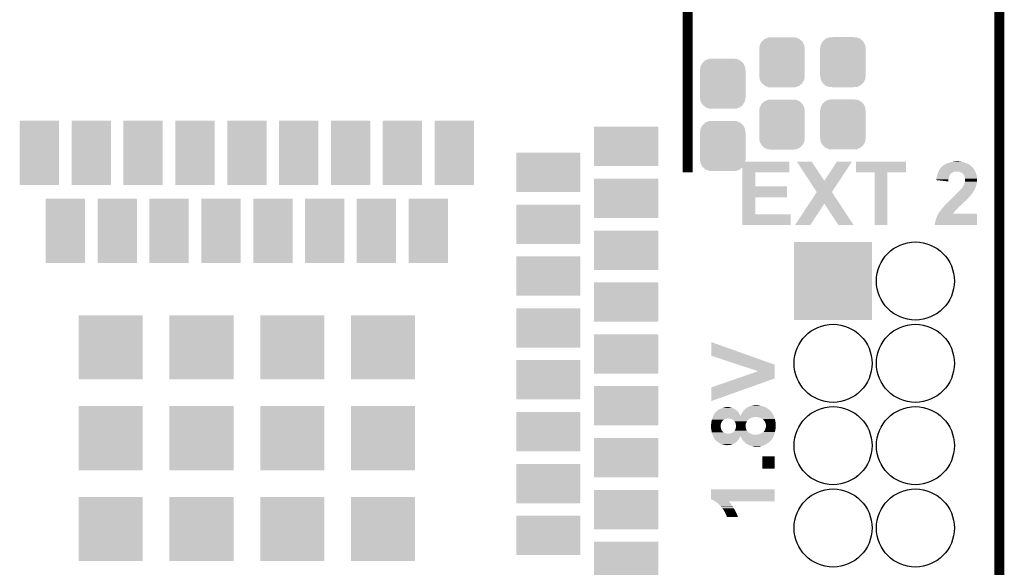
# Model space of a CAD drawing. Extents: x -0.05 to 0.95, y -0.15 to 2.1.
# Tile 33 of 51: x 0.36 to 0.95, y 1.34 to 1.67. Entities that reach past the tile are written whole.
import ezdxf

# ---------------------------------------------------------------- set-up
doc = ezdxf.new("R2010")
doc.units = 0
doc.layers.get('0').update_dxf_attribs({"linetype": 'CONTINUOUS'})
for name, color, linetype in [('LTE_IOT_13_CLICK_V101A_GKO', 9, 'CONTINUOUS'), ('LTE_IOT_13_CLICK_V101A_GTO', 11, 'CONTINUOUS'), ('LTE_IOT_13_CLICK_V101A_GTS', 8, 'CONTINUOUS')]:
    doc.layers.add(name, color=color, linetype=linetype)

# ---------------------------------------------------------------- blocks, each defined once
blk = doc.blocks.new('CUSTOM_84')
for points in [[(-0.01344, 0.01062), (-0.01234, 0.01263), (0.01345, 0.01062), (0.01233, 0.01263)], [(-0.01234, 0.01263), (-0.01229, 0.01267), (0.01233, 0.01263), (0.01231, 0.01267)], [(-0.01229, 0.01267), (-0.01059, 0.01419), (0.01231, 0.01267), (0.01057, 0.01419)], [(-0.01059, 0.01419), (-0.01052, 0.01422), (0.01057, 0.01419), (0.01054, 0.01422)], [(-0.01052, 0.01422), (-0.00841, 0.01508), (0.01054, 0.01422), (0.00839, 0.01508)], [(-0.00841, 0.01508), (-0.00819, 0.01509), (0.00839, 0.01508), (0.00836, 0.01509)], [(-0.00819, 0.01509), (-0.00607, 0.0152), (0.00836, 0.01509), (0.00607, 0.0152)], [(-0.01385, 0.0083), (-0.01347, 0.01057), (0.01385, 0.0083), (0.01346, 0.01057)], [(-0.01385, 0.00825), (-0.01385, 0.0083), (0.01385, 0.00825), (0.01385, 0.0083)], [(-0.01385, -0.00825), (-0.01385, 0.00825), (0.01385, -0.00825), (0.01385, 0.00825)], [(-0.01347, 0.01057), (-0.01344, 0.01062), (0.01346, 0.01057), (0.01345, 0.01062)], [(-0.01385, -0.0083), (-0.01385, -0.00825), (0.01385, -0.0083), (0.01385, -0.00825)], [(-0.01346, -0.01057), (-0.01385, -0.0083), (0.01347, -0.01057), (0.01385, -0.0083)], [(-0.01345, -0.01062), (-0.01346, -0.01057), (0.01344, -0.01062), (0.01347, -0.01057)], [(-0.01233, -0.01263), (-0.01345, -0.01062), (0.01234, -0.01263), (0.01344, -0.01062)], [(-0.01231, -0.01267), (-0.01233, -0.01263), (0.01229, -0.01267), (0.01234, -0.01263)], [(-0.01057, -0.01419), (-0.01231, -0.01267), (0.01059, -0.01419), (0.01229, -0.01267)], [(-0.01054, -0.01422), (-0.01057, -0.01419), (0.01052, -0.01422), (0.01059, -0.01419)], [(-0.00839, -0.01508), (-0.01054, -0.01422), (0.00841, -0.01508), (0.01052, -0.01422)], [(-0.00836, -0.01509), (-0.00839, -0.01508), (0.00819, -0.01509), (0.00841, -0.01508)], [(-0.00607, -0.0152), (-0.00836, -0.01509), (0.00607, -0.0152), (0.00819, -0.01509)]]:
    blk.add_solid(points)
blk = doc.blocks.new('SQUARE_188')
blk.add_solid([(0.0195, 0.0195), (0.0195, -0.0195), (-0.0195, 0.0195), (-0.0195, -0.0195)])
blk = doc.blocks.new('RECTANGLE_189')
blk.add_solid([(0.01195, 0.0195), (0.01195, -0.0195), (-0.01195, 0.0195), (-0.01195, -0.0195)])
blk = doc.blocks.new('RECTANGLE_190')
blk.add_solid([(0.0195, 0.01195), (0.0195, -0.01195), (-0.0195, 0.01195), (-0.0195, -0.01195)])
blk = doc.blocks.new('ROUND_87')
blk.add_circle((0, 0), 0.0237)
blk = doc.blocks.new('SQUARE_88')
blk.add_solid([(0.0237, 0.0237), (0.0237, -0.0237), (-0.0237, 0.0237), (-0.0237, -0.0237)])

msp = doc.modelspace()

# ---------------------------------------------------------------- linework, layer by layer
at = {"layer": 'LTE_IOT_13_CLICK_V101A_GKO', "const_width": 0.006}
msp.add_lwpolyline([(0.95, -0.05), (0.95, 2.01)], dxfattribs=at)
at = {"layer": 'LTE_IOT_13_CLICK_V101A_GTO', "const_width": 0.006}
msp.add_lwpolyline([(0.6583, 1.6793), (0.7607, 1.6793), (0.7607, 1.577)], dxfattribs=at)
at = {"layer": 'LTE_IOT_13_CLICK_V101A_GTO'}
for points in [[(0.794, 1.5769), (0.794, 1.5834), (0.8225, 1.5769), (0.8225, 1.5834)], [(0.794, 1.5834), (0.794, 1.5834), (0.8225, 1.5834), (0.794, 1.5834)], [(0.8346, 1.5719), (0.8271, 1.5834), (0.8437, 1.5719), (0.8361, 1.5834)], [(0.8271, 1.5834), (0.8271, 1.5834), (0.8361, 1.5834), (0.8271, 1.5834)], [(0.8437, 1.5719), (0.8513, 1.5834), (0.85284, 1.5719), (0.8604, 1.5834)], [(0.8513, 1.5834), (0.8513, 1.5834), (0.8604, 1.5834), (0.8513, 1.5834)], [(0.8629, 1.5769), (0.8629, 1.5834), (0.8933, 1.5769), (0.8933, 1.5834)], [(0.8629, 1.5834), (0.8629, 1.5834), (0.8933, 1.5834), (0.8629, 1.5834)], [(0.9135, 1.5785), (0.91379, 1.5789), (0.93484, 1.5785), (0.9346, 1.5789)], [(0.91379, 1.5789), (0.91436, 1.5797), (0.9346, 1.5789), (0.934, 1.5797)], [(0.91436, 1.5797), (0.9145, 1.5799), (0.934, 1.5797), (0.9338, 1.5799)], [(0.9145, 1.5799), (0.9148, 1.5802), (0.9338, 1.5799), (0.9335, 1.5802)], [(0.9148, 1.5802), (0.915, 1.5804), (0.9335, 1.5802), (0.9334, 1.5804)], [(0.915, 1.5804), (0.91512, 1.5805), (0.9334, 1.5804), (0.9333, 1.5805)], [(0.91512, 1.5805), (0.9157, 1.581), (0.9333, 1.5805), (0.93272, 1.581)], [(0.9157, 1.581), (0.9158, 1.5811), (0.93272, 1.581), (0.9326, 1.5811)], [(0.9158, 1.5811), (0.916, 1.5812), (0.9326, 1.5811), (0.93246, 1.5812)], [(0.916, 1.5812), (0.9166, 1.5816), (0.93246, 1.5812), (0.9319, 1.5816)], [(0.9166, 1.5816), (0.917, 1.5818), (0.9319, 1.5816), (0.9316, 1.5818)], [(0.917, 1.5818), (0.91733, 1.582), (0.9316, 1.5818), (0.9313, 1.582)], [(0.91733, 1.582), (0.9175, 1.5821), (0.9313, 1.582), (0.93103, 1.5821)], [(0.9175, 1.5821), (0.918, 1.5823), (0.93103, 1.5821), (0.9305, 1.5823)], [(0.918, 1.5823), (0.9187, 1.5826), (0.9305, 1.5823), (0.92975, 1.5826)], [(0.9187, 1.5826), (0.9193, 1.5828), (0.92975, 1.5826), (0.92925, 1.5828)], [(0.9193, 1.5828), (0.91967, 1.5829), (0.92925, 1.5828), (0.929, 1.5829)], [(0.91967, 1.5829), (0.9208, 1.5832), (0.929, 1.5829), (0.9276, 1.5832)], [(0.9208, 1.5832), (0.92193, 1.5834), (0.9276, 1.5832), (0.9269, 1.5834)], [(0.92193, 1.5834), (0.9225, 1.5835), (0.9269, 1.5834), (0.9263, 1.5835)], [(0.9225, 1.5835), (0.9234, 1.5836), (0.9258, 1.5835), (0.9253, 1.5836)], [(0.794, 1.5684), (0.794, 1.5769), (0.8018, 1.5684), (0.8018, 1.5769)], [(0.794, 1.5769), (0.794, 1.5769), (0.8018, 1.5769), (0.8225, 1.5769)], [(0.8743, 1.545), (0.8743, 1.5769), (0.882, 1.545), (0.882, 1.5769)], [(0.8743, 1.5769), (0.8743, 1.5769), (0.882, 1.5769), (0.8933, 1.5769)], [(0.9117, 1.5728), (0.9118, 1.5732), (0.91906, 1.5728), (0.91918, 1.5732)], [(0.9117, 1.5726), (0.9117, 1.5728), (0.919, 1.5726), (0.91906, 1.5728)], [(0.9118, 1.5737), (0.91203, 1.5744), (0.91932, 1.5737), (0.9195, 1.5744)], [(0.9118, 1.5736), (0.9118, 1.5737), (0.9193, 1.5736), (0.91932, 1.5737)], [(0.9118, 1.5732), (0.9118, 1.5736), (0.91918, 1.5732), (0.9193, 1.5736)], [(0.91203, 1.5744), (0.9122, 1.5749), (0.9195, 1.5744), (0.91975, 1.5749)], [(0.9122, 1.5749), (0.91221, 1.575), (0.91975, 1.5749), (0.9198, 1.575)], [(0.91221, 1.575), (0.91229, 1.5755), (0.9198, 1.575), (0.92, 1.5755)], [(0.91229, 1.5755), (0.9123, 1.5756), (0.92, 1.5755), (0.92005, 1.5756)], [(0.9123, 1.5756), (0.91243, 1.5759), (0.92005, 1.5756), (0.9202, 1.5759)], [(0.91243, 1.5759), (0.91251, 1.5761), (0.9202, 1.5759), (0.9204, 1.5761)], [(0.91251, 1.5761), (0.91273, 1.5766), (0.9204, 1.5761), (0.921, 1.5766)], [(0.91273, 1.5766), (0.9129, 1.577), (0.921, 1.5766), (0.9218, 1.577)], [(0.9129, 1.577), (0.91298, 1.5772), (0.9218, 1.577), (0.9222, 1.5772)], [(0.91298, 1.5772), (0.91306, 1.5774), (0.9222, 1.5772), (0.9228, 1.5774)], [(0.91306, 1.5774), (0.9131, 1.5775), (0.9228, 1.5774), (0.9233, 1.5775)], [(0.9131, 1.5775), (0.91346, 1.5784), (0.93539, 1.5775), (0.9349, 1.5784)], [(0.91346, 1.5784), (0.9135, 1.5785), (0.9349, 1.5784), (0.93484, 1.5785)], [(0.9257, 1.5773), (0.925, 1.5775), (0.9355, 1.5773), (0.93539, 1.5775)], [(0.9269, 1.5769), (0.9257, 1.5773), (0.93565, 1.5769), (0.9355, 1.5773)], [(0.9273, 1.5766), (0.9269, 1.5769), (0.93577, 1.5766), (0.93565, 1.5769)], [(0.9276, 1.5764), (0.9273, 1.5766), (0.93585, 1.5764), (0.93577, 1.5766)], [(0.9278, 1.5762), (0.9276, 1.5764), (0.93592, 1.5762), (0.93585, 1.5764)], [(0.92797, 1.576), (0.9278, 1.5762), (0.936, 1.576), (0.93592, 1.5762)], [(0.9283, 1.5756), (0.92797, 1.576), (0.93611, 1.5756), (0.936, 1.576)], [(0.92845, 1.5753), (0.9283, 1.5756), (0.9362, 1.5753), (0.93611, 1.5756)], [(0.9286, 1.575), (0.92845, 1.5753), (0.93627, 1.575), (0.9362, 1.5753)], [(0.92877, 1.5745), (0.9286, 1.575), (0.9364, 1.5745), (0.93627, 1.575)], [(0.929, 1.5738), (0.92877, 1.5745), (0.93649, 1.5738), (0.9364, 1.5745)], [(0.92902, 1.5737), (0.929, 1.5738), (0.9365, 1.5737), (0.93649, 1.5738)], [(0.9291, 1.5732), (0.92902, 1.5737), (0.9365, 1.5732), (0.9365, 1.5737)], [(0.9291, 1.5719), (0.9291, 1.5732), (0.9365, 1.5719), (0.9365, 1.5732)], [(0.794, 1.5619), (0.794, 1.5684), (0.821, 1.5619), (0.821, 1.5684)], [(0.794, 1.5684), (0.794, 1.5684), (0.821, 1.5684), (0.8018, 1.5684)], [(0.8391, 1.565), (0.8346, 1.5719), (0.8483, 1.565), (0.85284, 1.5719)], [(0.9116, 1.5723), (0.9117, 1.5725), (0.91897, 1.5723), (0.91899, 1.5725)], [(0.9189, 1.5715), (0.9116, 1.5723), (0.9189, 1.5715), (0.91897, 1.5723)], [(0.9117, 1.5725), (0.9117, 1.5726), (0.91899, 1.5725), (0.919, 1.5726)], [(0.9266, 1.5666), (0.92692, 1.567), (0.935, 1.5666), (0.9352, 1.567)], [(0.92692, 1.567), (0.927, 1.5671), (0.9352, 1.567), (0.93524, 1.5671)], [(0.927, 1.5671), (0.9274, 1.5675), (0.93524, 1.5671), (0.9354, 1.5675)], [(0.9274, 1.5675), (0.92755, 1.5678), (0.9354, 1.5675), (0.9355, 1.5678)], [(0.92755, 1.5678), (0.9276, 1.5679), (0.9355, 1.5678), (0.9356, 1.5679)], [(0.9276, 1.568), (0.9278, 1.5683), (0.93563, 1.568), (0.93573, 1.5683)], [(0.9276, 1.5679), (0.9276, 1.568), (0.9356, 1.5679), (0.93563, 1.568)], [(0.9278, 1.5683), (0.9281, 1.5687), (0.93573, 1.5683), (0.93587, 1.5687)], [(0.9281, 1.5687), (0.92815, 1.5688), (0.93587, 1.5687), (0.9359, 1.5688)], [(0.92815, 1.5688), (0.9284, 1.5693), (0.9359, 1.5688), (0.93601, 1.5693)], [(0.9284, 1.5693), (0.92851, 1.5697), (0.93601, 1.5693), (0.9361, 1.5697)], [(0.92851, 1.5697), (0.9286, 1.57), (0.9361, 1.5697), (0.93617, 1.57)], [(0.9286, 1.57), (0.92879, 1.5705), (0.93617, 1.57), (0.9363, 1.5705)], [(0.92879, 1.5705), (0.9289, 1.5708), (0.9363, 1.5705), (0.93634, 1.5708)], [(0.9289, 1.5708), (0.92904, 1.5713), (0.93634, 1.5708), (0.9364, 1.5713)], [(0.92904, 1.5713), (0.9291, 1.5715), (0.9364, 1.5713), (0.93643, 1.5715)], [(0.9291, 1.5715), (0.9291, 1.5719), (0.93643, 1.5715), (0.9365, 1.5719)], [(0.794, 1.5515), (0.794, 1.5619), (0.8018, 1.5515), (0.8018, 1.5619)], [(0.794, 1.5619), (0.794, 1.5619), (0.8018, 1.5619), (0.821, 1.5619)], [(0.83448, 1.558), (0.8391, 1.565), (0.85292, 1.558), (0.8483, 1.565)], [(0.9204, 1.5605), (0.92106, 1.5611), (0.9303, 1.5605), (0.9309, 1.5611)], [(0.92106, 1.5611), (0.9215, 1.5615), (0.9309, 1.5611), (0.93124, 1.5615)], [(0.9215, 1.5616), (0.9217, 1.5618), (0.93133, 1.5616), (0.9315, 1.5618)], [(0.9215, 1.5615), (0.9215, 1.5616), (0.93124, 1.5615), (0.93133, 1.5616)], [(0.9217, 1.5618), (0.9219, 1.562), (0.9315, 1.5618), (0.9317, 1.562)], [(0.9219, 1.562), (0.9227, 1.5626), (0.9317, 1.562), (0.9323, 1.5626)], [(0.9227, 1.5626), (0.92278, 1.5627), (0.9323, 1.5626), (0.9324, 1.5627)], [(0.92278, 1.5627), (0.92302, 1.563), (0.9324, 1.5627), (0.9326, 1.563)], [(0.92302, 1.563), (0.9231, 1.5631), (0.9326, 1.563), (0.93268, 1.5631)], [(0.9231, 1.5631), (0.924, 1.564), (0.93268, 1.5631), (0.9334, 1.564)], [(0.924, 1.564), (0.9249, 1.5649), (0.9334, 1.564), (0.934, 1.5649)], [(0.9249, 1.5649), (0.9251, 1.5651), (0.934, 1.5649), (0.93412, 1.5651)], [(0.9251, 1.5651), (0.92565, 1.5657), (0.93412, 1.5651), (0.9345, 1.5657)], [(0.92565, 1.5657), (0.9261, 1.5662), (0.9345, 1.5657), (0.93479, 1.5662)], [(0.9261, 1.5662), (0.92635, 1.5664), (0.93479, 1.5662), (0.9349, 1.5664)], [(0.92635, 1.5664), (0.9266, 1.5666), (0.9349, 1.5664), (0.935, 1.5666)], [(0.8259, 1.545), (0.83448, 1.558), (0.8352, 1.545), (0.8437, 1.558)], [(0.8522, 1.545), (0.8437, 1.558), (0.8615, 1.545), (0.85292, 1.558)], [(0.91467, 1.5543), (0.915, 1.5548), (0.9238, 1.5543), (0.92438, 1.5548)], [(0.915, 1.5548), (0.91508, 1.5549), (0.92438, 1.5548), (0.9245, 1.5549)], [(0.91508, 1.5549), (0.9155, 1.5554), (0.9245, 1.5549), (0.92494, 1.5554)], [(0.9155, 1.5554), (0.9158, 1.5557), (0.92494, 1.5554), (0.9252, 1.5557)], [(0.9158, 1.5557), (0.9162, 1.5561), (0.9252, 1.5557), (0.9256, 1.5561)], [(0.9162, 1.5561), (0.91643, 1.5564), (0.9256, 1.5561), (0.9259, 1.5564)], [(0.91643, 1.5564), (0.9168, 1.5569), (0.9259, 1.5564), (0.92648, 1.5569)], [(0.9168, 1.5569), (0.9175, 1.5576), (0.92648, 1.5569), (0.9273, 1.5576)], [(0.9175, 1.5576), (0.9177, 1.5578), (0.9273, 1.5576), (0.9275, 1.5578)], [(0.9177, 1.5578), (0.9179, 1.558), (0.9275, 1.5578), (0.9276, 1.558)], [(0.9179, 1.558), (0.918, 1.5581), (0.9278, 1.558), (0.9278, 1.5581)], [(0.9179, 1.558), (0.9179, 1.558), (0.9276, 1.558), (0.9278, 1.558)], [(0.918, 1.5581), (0.9192, 1.5593), (0.9278, 1.5581), (0.929, 1.5593)], [(0.9192, 1.5593), (0.9201, 1.5602), (0.929, 1.5593), (0.93, 1.5602)], [(0.9201, 1.5602), (0.9204, 1.5605), (0.93, 1.5602), (0.9303, 1.5605)], [(0.794, 1.545), (0.794, 1.5515), (0.8232, 1.545), (0.8232, 1.5515)], [(0.794, 1.5515), (0.794, 1.5515), (0.8232, 1.5515), (0.8018, 1.5515)], [(0.9115, 1.5485), (0.9119, 1.5497), (0.9365, 1.5485), (0.9365, 1.5497)], [(0.9119, 1.5497), (0.9125, 1.551), (0.9365, 1.5497), (0.9365, 1.551)], [(0.9125, 1.551), (0.91293, 1.5518), (0.9365, 1.551), (0.9365, 1.5518)], [(0.91293, 1.5518), (0.9132, 1.5523), (0.9219, 1.5518), (0.92219, 1.5523)], [(0.91293, 1.5518), (0.91293, 1.5518), (0.9365, 1.5518), (0.9219, 1.5518)], [(0.9132, 1.5524), (0.9133, 1.5525), (0.92224, 1.5524), (0.9223, 1.5525)], [(0.9132, 1.5523), (0.9132, 1.5524), (0.92219, 1.5523), (0.92224, 1.5524)], [(0.9133, 1.5525), (0.9134, 1.5527), (0.9223, 1.5525), (0.92244, 1.5527)], [(0.9134, 1.5527), (0.9137, 1.5529), (0.92244, 1.5527), (0.92259, 1.5529)], [(0.9137, 1.5529), (0.91385, 1.5532), (0.92259, 1.5529), (0.9228, 1.5532)], [(0.91385, 1.5532), (0.9139, 1.5533), (0.9228, 1.5532), (0.9229, 1.5533)], [(0.9139, 1.5533), (0.91397, 1.5534), (0.9229, 1.5533), (0.923, 1.5534)], [(0.91397, 1.5534), (0.9142, 1.5537), (0.923, 1.5534), (0.9232, 1.5537)], [(0.9142, 1.5537), (0.91428, 1.5538), (0.9232, 1.5537), (0.9233, 1.5538)], [(0.91428, 1.5538), (0.91444, 1.554), (0.9234, 1.5538), (0.9236, 1.554)], [(0.91428, 1.5538), (0.91428, 1.5538), (0.9233, 1.5538), (0.9234, 1.5538)], [(0.91444, 1.554), (0.9146, 1.5542), (0.9236, 1.554), (0.92373, 1.5542)], [(0.9146, 1.5542), (0.91467, 1.5543), (0.92373, 1.5542), (0.9238, 1.5543)], [(0.8615, 1.545), (0.8615, 1.545), (0.8615, 1.545), (0.8522, 1.545)], [(0.9107, 1.5452), (0.9108, 1.5454), (0.9365, 1.5452), (0.9365, 1.5454)], [(0.9107, 1.545), (0.9107, 1.5452), (0.9365, 1.545), (0.9365, 1.5452)], [(0.9108, 1.5457), (0.9109, 1.546), (0.9365, 1.5457), (0.9365, 1.546)], [(0.9108, 1.5454), (0.9108, 1.5457), (0.9365, 1.5454), (0.9365, 1.5457)], [(0.9109, 1.5464), (0.9112, 1.5474), (0.9365, 1.5464), (0.9365, 1.5474)], [(0.9109, 1.546), (0.9109, 1.5464), (0.9365, 1.546), (0.9365, 1.5464)], [(0.9112, 1.5474), (0.9115, 1.5485), (0.9365, 1.5474), (0.9365, 1.5485)], [(0.7751, 1.4656), (0.7751, 1.4739), (0.79836, 1.4656), (0.7751, 1.4739)], [(0.79142, 1.4602), (0.7751, 1.4656), (0.8135, 1.4602), (0.79836, 1.4656)], [(0.8035, 1.4562), (0.79142, 1.4602), (0.8135, 1.4562), (0.8135, 1.4602)], [(0.79075, 1.4518), (0.8035, 1.4562), (0.8135, 1.4518), (0.8135, 1.4562)], [(0.7751, 1.4464), (0.79075, 1.4518), (0.79836, 1.4464), (0.8135, 1.4518)], [(0.7751, 1.4381), (0.7751, 1.4464), (0.7751, 1.4381), (0.79836, 1.4464)], [(0.7982, 1.4348), (0.799, 1.4352), (0.8067, 1.4348), (0.8053, 1.4352)], [(0.799, 1.4352), (0.8, 1.4354), (0.8053, 1.4352), (0.8047, 1.4354)], [(0.8, 1.4354), (0.80055, 1.4355), (0.8047, 1.4354), (0.8041, 1.4355)], [(0.80055, 1.4355), (0.8011, 1.4356), (0.8041, 1.4355), (0.8036, 1.4356)], [(0.8011, 1.4356), (0.8022, 1.4357), (0.8031, 1.4356), (0.8027, 1.4357)], [(0.7761, 1.4288), (0.77623, 1.4291), (0.81307, 1.4288), (0.81294, 1.4291)], [(0.77623, 1.4291), (0.7764, 1.4295), (0.7928, 1.4291), (0.79258, 1.4295)], [(0.7764, 1.4295), (0.77669, 1.43), (0.79258, 1.4295), (0.7923, 1.43)], [(0.77669, 1.43), (0.7768, 1.4302), (0.7923, 1.43), (0.79217, 1.4302)], [(0.7768, 1.4302), (0.7772, 1.4308), (0.79217, 1.4302), (0.7918, 1.4308)], [(0.7772, 1.4308), (0.7777, 1.4314), (0.7918, 1.4308), (0.79137, 1.4314)], [(0.7777, 1.4314), (0.7778, 1.4315), (0.79137, 1.4314), (0.7913, 1.4315)], [(0.7778, 1.4315), (0.7782, 1.4319), (0.7913, 1.4315), (0.7909, 1.4319)], [(0.7782, 1.4319), (0.7788, 1.4323), (0.7909, 1.4319), (0.7905, 1.4323)], [(0.7788, 1.4323), (0.77906, 1.4325), (0.7905, 1.4323), (0.7903, 1.4325)], [(0.77906, 1.4325), (0.77931, 1.4327), (0.7903, 1.4325), (0.7899, 1.4327)], [(0.77931, 1.4327), (0.7797, 1.433), (0.7899, 1.4327), (0.7897, 1.433)], [(0.7797, 1.433), (0.7807, 1.4335), (0.7896, 1.433), (0.7888, 1.4335)], [(0.7797, 1.433), (0.7797, 1.433), (0.7897, 1.433), (0.7896, 1.433)], [(0.7807, 1.4335), (0.7816, 1.4338), (0.7888, 1.4335), (0.7879, 1.4338)], [(0.7816, 1.4338), (0.7819, 1.4339), (0.7879, 1.4338), (0.78767, 1.4339)], [(0.7819, 1.4339), (0.7826, 1.4341), (0.78767, 1.4339), (0.7872, 1.4341)], [(0.7826, 1.4341), (0.7833, 1.4343), (0.7872, 1.4341), (0.7864, 1.4343)], [(0.7833, 1.4343), (0.784, 1.4344), (0.7864, 1.4343), (0.7858, 1.4344)], [(0.7928, 1.4293), (0.793, 1.4297), (0.81285, 1.4293), (0.81265, 1.4297)], [(0.7928, 1.4292), (0.7928, 1.4293), (0.8129, 1.4292), (0.81285, 1.4293)], [(0.7928, 1.4291), (0.7928, 1.4292), (0.81294, 1.4291), (0.8129, 1.4292)], [(0.793, 1.4297), (0.79306, 1.4298), (0.81265, 1.4297), (0.8126, 1.4298)], [(0.79306, 1.4298), (0.7933, 1.4302), (0.8126, 1.4298), (0.81233, 1.4302)], [(0.7933, 1.4302), (0.79343, 1.4304), (0.81233, 1.4302), (0.8122, 1.4304)], [(0.79343, 1.4304), (0.79368, 1.4308), (0.8122, 1.4304), (0.812, 1.4308)], [(0.79368, 1.4308), (0.7938, 1.431), (0.812, 1.4308), (0.81188, 1.431)], [(0.7938, 1.431), (0.79401, 1.4313), (0.81188, 1.431), (0.8117, 1.4313)], [(0.79401, 1.4313), (0.79423, 1.4316), (0.8117, 1.4313), (0.8114, 1.4316)], [(0.79423, 1.4316), (0.7943, 1.4317), (0.8114, 1.4316), (0.81133, 1.4317)], [(0.7943, 1.4317), (0.79443, 1.4319), (0.81133, 1.4317), (0.8112, 1.4319)], [(0.79443, 1.4319), (0.79457, 1.4321), (0.8112, 1.4319), (0.8111, 1.4321)], [(0.79457, 1.4321), (0.79463, 1.4322), (0.8111, 1.4321), (0.811, 1.4322)], [(0.79463, 1.4322), (0.7949, 1.4326), (0.8109, 1.4322), (0.81043, 1.4326)], [(0.79463, 1.4322), (0.79463, 1.4322), (0.811, 1.4322), (0.8109, 1.4322)], [(0.7949, 1.4326), (0.79513, 1.4328), (0.81043, 1.4326), (0.8102, 1.4328)], [(0.79513, 1.4328), (0.7957, 1.4333), (0.8102, 1.4328), (0.8096, 1.4333)], [(0.7957, 1.4333), (0.79634, 1.4338), (0.8096, 1.4333), (0.8089, 1.4338)], [(0.79634, 1.4338), (0.7966, 1.434), (0.8089, 1.4338), (0.8085, 1.434)], [(0.7966, 1.434), (0.7967, 1.4341), (0.8085, 1.434), (0.8083, 1.4341)], [(0.7967, 1.4341), (0.79685, 1.4342), (0.8083, 1.4341), (0.8081, 1.4342)], [(0.79685, 1.4342), (0.797, 1.4343), (0.8081, 1.4342), (0.80793, 1.4343)], [(0.797, 1.4343), (0.7975, 1.4346), (0.80793, 1.4343), (0.8074, 1.4346)], [(0.7975, 1.4346), (0.7982, 1.4348), (0.8074, 1.4346), (0.8067, 1.4348)], [(0.7749, 1.4237), (0.77502, 1.4243), (0.78081, 1.4237), (0.7809, 1.4243)], [(0.7749, 1.4229), (0.7749, 1.4237), (0.7807, 1.4229), (0.78081, 1.4237)], [(0.77502, 1.4243), (0.7751, 1.4247), (0.7809, 1.4243), (0.78106, 1.4247)], [(0.7751, 1.4253), (0.77516, 1.4257), (0.7813, 1.4253), (0.7816, 1.4257)], [(0.7751, 1.4247), (0.7751, 1.4253), (0.78106, 1.4247), (0.7813, 1.4253)], [(0.77516, 1.4257), (0.7752, 1.426), (0.7816, 1.4257), (0.7818, 1.426)], [(0.7752, 1.426), (0.77526, 1.4262), (0.7818, 1.426), (0.7819, 1.4262)], [(0.77526, 1.4262), (0.77542, 1.4267), (0.782, 1.4262), (0.7825, 1.4267)], [(0.77526, 1.4262), (0.77526, 1.4262), (0.7819, 1.4262), (0.782, 1.4262)], [(0.77542, 1.4267), (0.77551, 1.427), (0.7825, 1.4267), (0.783, 1.427)], [(0.77551, 1.427), (0.77557, 1.4272), (0.783, 1.427), (0.7836, 1.4272)], [(0.77557, 1.4272), (0.7756, 1.4273), (0.7836, 1.4272), (0.7842, 1.4273)], [(0.7756, 1.4273), (0.77567, 1.4275), (0.7842, 1.4273), (0.7846, 1.4275)], [(0.77567, 1.4275), (0.77573, 1.4277), (0.79855, 1.4275), (0.7989, 1.4277)], [(0.77573, 1.4277), (0.77583, 1.428), (0.7989, 1.4277), (0.7996, 1.428)], [(0.77583, 1.428), (0.7759, 1.4282), (0.7996, 1.428), (0.8004, 1.4282)], [(0.7759, 1.4282), (0.77593, 1.4283), (0.8004, 1.4282), (0.801, 1.4283)], [(0.77593, 1.4283), (0.77597, 1.4284), (0.801, 1.4283), (0.8015, 1.4284)], [(0.77597, 1.4284), (0.7761, 1.4288), (0.81324, 1.4284), (0.81307, 1.4288)], [(0.7868, 1.4273), (0.7861, 1.4275), (0.7982, 1.4273), (0.79855, 1.4275)], [(0.7874, 1.4271), (0.7868, 1.4273), (0.79792, 1.4271), (0.7982, 1.4273)], [(0.7879, 1.4269), (0.7874, 1.4271), (0.79764, 1.4269), (0.79792, 1.4271)], [(0.78803, 1.4268), (0.7879, 1.4269), (0.7975, 1.4268), (0.79764, 1.4269)], [(0.7883, 1.4266), (0.78803, 1.4268), (0.7973, 1.4266), (0.7975, 1.4268)], [(0.7886, 1.4265), (0.7883, 1.4266), (0.79722, 1.4265), (0.7973, 1.4266)], [(0.7888, 1.4263), (0.7886, 1.4265), (0.79707, 1.4263), (0.79722, 1.4265)], [(0.7888, 1.4262), (0.7888, 1.4263), (0.797, 1.4262), (0.79707, 1.4263)], [(0.78912, 1.4258), (0.7888, 1.4262), (0.7967, 1.4258), (0.797, 1.4262)], [(0.7892, 1.4257), (0.78912, 1.4258), (0.79665, 1.4257), (0.7967, 1.4258)], [(0.7895, 1.4252), (0.7892, 1.4257), (0.7964, 1.4252), (0.79665, 1.4257)], [(0.7898, 1.4246), (0.7895, 1.4252), (0.7961, 1.4246), (0.7964, 1.4252)], [(0.78996, 1.4238), (0.7898, 1.4246), (0.7959, 1.4238), (0.7961, 1.4246)], [(0.79, 1.4236), (0.78996, 1.4238), (0.7959, 1.4236), (0.7959, 1.4238)], [(0.79, 1.4225), (0.79, 1.4236), (0.7959, 1.4225), (0.7959, 1.4236)], [(0.803, 1.4283), (0.8019, 1.4284), (0.81329, 1.4283), (0.81324, 1.4284)], [(0.804, 1.4282), (0.803, 1.4283), (0.81333, 1.4282), (0.81329, 1.4283)], [(0.8048, 1.4279), (0.804, 1.4282), (0.81346, 1.4279), (0.81333, 1.4282)], [(0.80503, 1.4278), (0.8048, 1.4279), (0.8135, 1.4278), (0.81346, 1.4279)], [(0.8055, 1.4276), (0.80503, 1.4278), (0.81355, 1.4276), (0.8135, 1.4278)], [(0.806, 1.4273), (0.8055, 1.4276), (0.81363, 1.4273), (0.81355, 1.4276)], [(0.8064, 1.4271), (0.806, 1.4273), (0.81368, 1.4271), (0.81363, 1.4273)], [(0.8065, 1.427), (0.8064, 1.4271), (0.8137, 1.427), (0.81368, 1.4271)], [(0.8067, 1.4268), (0.8065, 1.427), (0.81374, 1.4268), (0.8137, 1.427)], [(0.8072, 1.4262), (0.8067, 1.4268), (0.81388, 1.4262), (0.81374, 1.4268)], [(0.8076, 1.4256), (0.8072, 1.4262), (0.81401, 1.4256), (0.81388, 1.4262)], [(0.8078, 1.4252), (0.8076, 1.4256), (0.8141, 1.4252), (0.81401, 1.4256)], [(0.8079, 1.425), (0.8078, 1.4252), (0.81412, 1.425), (0.8141, 1.4252)], [(0.8081, 1.4244), (0.8079, 1.425), (0.81418, 1.4244), (0.81412, 1.425)], [(0.80813, 1.4242), (0.8081, 1.4244), (0.8142, 1.4242), (0.81418, 1.4244)], [(0.8082, 1.4238), (0.80813, 1.4242), (0.8142, 1.4238), (0.8142, 1.4242)], [(0.8083, 1.4235), (0.8082, 1.4238), (0.8142, 1.4235), (0.8142, 1.4238)], [(0.8083, 1.4231), (0.8083, 1.4235), (0.8142, 1.4231), (0.8142, 1.4235)], [(0.7749, 1.4226), (0.7749, 1.4229), (0.7807, 1.4226), (0.7807, 1.4229)], [(0.7749, 1.4222), (0.7749, 1.4226), (0.7808, 1.4222), (0.7807, 1.4226)], [(0.7749, 1.4219), (0.7749, 1.4222), (0.78086, 1.4219), (0.7808, 1.4222)], [(0.77492, 1.4217), (0.7749, 1.4219), (0.7809, 1.4217), (0.78086, 1.4219)], [(0.77498, 1.4211), (0.77492, 1.4217), (0.781, 1.4211), (0.7809, 1.4217)], [(0.775, 1.4209), (0.77498, 1.4211), (0.78112, 1.4209), (0.781, 1.4211)], [(0.77507, 1.4206), (0.775, 1.4209), (0.7813, 1.4206), (0.78112, 1.4209)], [(0.7752, 1.42), (0.77507, 1.4206), (0.7815, 1.42), (0.7813, 1.4206)], [(0.77526, 1.4195), (0.7752, 1.42), (0.782, 1.4195), (0.7815, 1.42)], [(0.77528, 1.4194), (0.77526, 1.4195), (0.7822, 1.4194), (0.782, 1.4195)], [(0.7753, 1.4192), (0.77528, 1.4194), (0.7824, 1.4192), (0.7822, 1.4194)], [(0.77534, 1.4191), (0.7753, 1.4192), (0.7825, 1.4191), (0.7824, 1.4192)], [(0.77541, 1.4189), (0.77534, 1.4191), (0.7829, 1.4189), (0.7825, 1.4191)], [(0.77556, 1.4185), (0.77541, 1.4189), (0.7839, 1.4185), (0.7829, 1.4189)], [(0.7756, 1.4184), (0.77556, 1.4185), (0.7846, 1.4184), (0.7839, 1.4185)], [(0.77563, 1.4183), (0.7756, 1.4184), (0.7854, 1.4183), (0.7846, 1.4184)], [(0.77571, 1.418), (0.77563, 1.4183), (0.7996, 1.418), (0.799, 1.4183)], [(0.77574, 1.4179), (0.77571, 1.418), (0.8002, 1.4179), (0.7996, 1.418)], [(0.7758, 1.4177), (0.77574, 1.4179), (0.801, 1.4177), (0.8002, 1.4179)], [(0.77585, 1.4176), (0.7758, 1.4177), (0.8018, 1.4176), (0.801, 1.4177)], [(0.776, 1.4173), (0.77585, 1.4176), (0.8131, 1.4173), (0.81321, 1.4176)], [(0.7761, 1.4171), (0.776, 1.4173), (0.81301, 1.4171), (0.8131, 1.4173)], [(0.7858, 1.4183), (0.7862, 1.4184), (0.799, 1.4183), (0.79875, 1.4184)], [(0.7862, 1.4184), (0.7867, 1.4185), (0.79875, 1.4184), (0.7985, 1.4185)], [(0.7867, 1.4185), (0.7872, 1.4186), (0.7985, 1.4185), (0.7983, 1.4186)], [(0.7872, 1.4186), (0.7875, 1.4187), (0.7983, 1.4186), (0.7981, 1.4187)], [(0.7875, 1.4187), (0.7878, 1.4188), (0.7981, 1.4187), (0.798, 1.4188)], [(0.7878, 1.4188), (0.78797, 1.4189), (0.798, 1.4188), (0.7979, 1.4189)], [(0.78797, 1.4189), (0.7883, 1.4191), (0.7978, 1.4189), (0.79757, 1.4191)], [(0.78797, 1.4189), (0.78797, 1.4189), (0.7979, 1.4189), (0.7978, 1.4189)], [(0.7883, 1.4191), (0.7888, 1.4195), (0.79757, 1.4191), (0.7971, 1.4195)], [(0.7888, 1.4195), (0.789, 1.4197), (0.7971, 1.4195), (0.79693, 1.4197)], [(0.789, 1.4197), (0.7892, 1.42), (0.79693, 1.4197), (0.79668, 1.42)], [(0.7892, 1.42), (0.78925, 1.4201), (0.79668, 1.42), (0.7966, 1.4201)], [(0.78925, 1.4201), (0.7894, 1.4204), (0.7966, 1.4201), (0.79647, 1.4204)], [(0.7894, 1.4204), (0.78956, 1.4208), (0.79647, 1.4204), (0.7963, 1.4208)], [(0.78956, 1.4208), (0.7896, 1.4209), (0.7963, 1.4208), (0.79627, 1.4209)], [(0.7896, 1.4209), (0.7899, 1.4215), (0.79627, 1.4209), (0.7961, 1.4215)], [(0.7899, 1.4215), (0.79, 1.4221), (0.7961, 1.4215), (0.79598, 1.4221)], [(0.79, 1.4221), (0.79, 1.4225), (0.79598, 1.4221), (0.7959, 1.4225)], [(0.8023, 1.4176), (0.8029, 1.4177), (0.81321, 1.4176), (0.81324, 1.4177)], [(0.8029, 1.4177), (0.8036, 1.4179), (0.81324, 1.4177), (0.81331, 1.4179)], [(0.8036, 1.4179), (0.8044, 1.418), (0.81331, 1.4179), (0.81335, 1.418)], [(0.8044, 1.418), (0.8051, 1.4183), (0.81335, 1.418), (0.81346, 1.4183)], [(0.8051, 1.4183), (0.8059, 1.4187), (0.81346, 1.4183), (0.8136, 1.4187)], [(0.8059, 1.4187), (0.8066, 1.4192), (0.8136, 1.4187), (0.81371, 1.4192)], [(0.8067, 1.4192), (0.8071, 1.4198), (0.81371, 1.4192), (0.81384, 1.4198)], [(0.8071, 1.4198), (0.8074, 1.4201), (0.81384, 1.4198), (0.8139, 1.4201)], [(0.8074, 1.4201), (0.8075, 1.4202), (0.8139, 1.4201), (0.81391, 1.4202)], [(0.8075, 1.4202), (0.8077, 1.4208), (0.81391, 1.4202), (0.814, 1.4208)], [(0.8077, 1.4208), (0.80796, 1.4214), (0.814, 1.4208), (0.8141, 1.4214)], [(0.80796, 1.4214), (0.808, 1.4215), (0.8141, 1.4214), (0.8141, 1.4215)], [(0.808, 1.4215), (0.80811, 1.4219), (0.8141, 1.4215), (0.8141, 1.4219)], [(0.80811, 1.4219), (0.8082, 1.4222), (0.8141, 1.4219), (0.81417, 1.4222)], [(0.8082, 1.4222), (0.80821, 1.4223), (0.81417, 1.4222), (0.8142, 1.4223)], [(0.80821, 1.4223), (0.8083, 1.4231), (0.8142, 1.4223), (0.8142, 1.4231)], [(0.77623, 1.4167), (0.7761, 1.4171), (0.81284, 1.4167), (0.81301, 1.4171)], [(0.77627, 1.4166), (0.77623, 1.4167), (0.7927, 1.4166), (0.7928, 1.4167)], [(0.7763, 1.4165), (0.77627, 1.4166), (0.79263, 1.4165), (0.7927, 1.4166)], [(0.77638, 1.4163), (0.7763, 1.4165), (0.7925, 1.4163), (0.79263, 1.4165)], [(0.7765, 1.416), (0.77638, 1.4163), (0.79238, 1.416), (0.7925, 1.4163)], [(0.77662, 1.4158), (0.7765, 1.416), (0.7923, 1.4158), (0.79238, 1.416)], [(0.7768, 1.4155), (0.77662, 1.4158), (0.7921, 1.4155), (0.7923, 1.4158)], [(0.7771, 1.4152), (0.7768, 1.4155), (0.7919, 1.4152), (0.7921, 1.4155)], [(0.7773, 1.4149), (0.7771, 1.4152), (0.79169, 1.4149), (0.7919, 1.4152)], [(0.7774, 1.4146), (0.7773, 1.4149), (0.79147, 1.4146), (0.79169, 1.4149)], [(0.7776, 1.4145), (0.7774, 1.4146), (0.7914, 1.4145), (0.79147, 1.4146)], [(0.7777, 1.4144), (0.7776, 1.4145), (0.79133, 1.4144), (0.7914, 1.4145)], [(0.7777, 1.4143), (0.7777, 1.4144), (0.79126, 1.4143), (0.79133, 1.4144)], [(0.7783, 1.4138), (0.7777, 1.4143), (0.7909, 1.4138), (0.79126, 1.4143)], [(0.7788, 1.4133), (0.7783, 1.4138), (0.7904, 1.4133), (0.7909, 1.4138)], [(0.7791, 1.4131), (0.7788, 1.4133), (0.7902, 1.4131), (0.7904, 1.4133)], [(0.7794, 1.4129), (0.7791, 1.4131), (0.78992, 1.4129), (0.7902, 1.4131)], [(0.78, 1.4126), (0.7794, 1.4129), (0.7895, 1.4126), (0.78992, 1.4129)], [(0.7802, 1.4125), (0.78, 1.4126), (0.7894, 1.4125), (0.7895, 1.4126)], [(0.7804, 1.4124), (0.7802, 1.4125), (0.7891, 1.4124), (0.7894, 1.4125)], [(0.7808, 1.4122), (0.7804, 1.4124), (0.7887, 1.4122), (0.7891, 1.4124)], [(0.7812, 1.412), (0.7808, 1.4122), (0.7881, 1.412), (0.7887, 1.4122)], [(0.7823, 1.4117), (0.7812, 1.412), (0.7874, 1.4117), (0.7881, 1.412)], [(0.7833, 1.4115), (0.7823, 1.4117), (0.7866, 1.4115), (0.7874, 1.4117)], [(0.7838, 1.4114), (0.7833, 1.4115), (0.7858, 1.4114), (0.7866, 1.4115)], [(0.7844, 1.4113), (0.7841, 1.4114), (0.7848, 1.4113), (0.7858, 1.4114)], [(0.79285, 1.4166), (0.7928, 1.4167), (0.8128, 1.4166), (0.81284, 1.4167)], [(0.79324, 1.4159), (0.79285, 1.4166), (0.8124, 1.4159), (0.8128, 1.4166)], [(0.7934, 1.4156), (0.79324, 1.4159), (0.81225, 1.4156), (0.8124, 1.4159)], [(0.7937, 1.4151), (0.7934, 1.4156), (0.812, 1.4151), (0.81225, 1.4156)], [(0.794, 1.4146), (0.7937, 1.4151), (0.81158, 1.4146), (0.812, 1.4151)], [(0.79407, 1.4145), (0.794, 1.4146), (0.8115, 1.4145), (0.81158, 1.4146)], [(0.79413, 1.4144), (0.79407, 1.4145), (0.8115, 1.4144), (0.8115, 1.4145)], [(0.7942, 1.4143), (0.79413, 1.4144), (0.8113, 1.4143), (0.8115, 1.4144)], [(0.79433, 1.4141), (0.7942, 1.4143), (0.8112, 1.4141), (0.8113, 1.4143)], [(0.7946, 1.4137), (0.79433, 1.4141), (0.8108, 1.4137), (0.8112, 1.4141)], [(0.79483, 1.4135), (0.7946, 1.4137), (0.8106, 1.4135), (0.8108, 1.4137)], [(0.79518, 1.4132), (0.79483, 1.4135), (0.8102, 1.4132), (0.8106, 1.4135)], [(0.7953, 1.4131), (0.79518, 1.4132), (0.81007, 1.4131), (0.8102, 1.4132)], [(0.7959, 1.4125), (0.7953, 1.4131), (0.80932, 1.4125), (0.81007, 1.4131)], [(0.79602, 1.4124), (0.7959, 1.4125), (0.8092, 1.4124), (0.80932, 1.4125)], [(0.7964, 1.4121), (0.79602, 1.4124), (0.80875, 1.4121), (0.8092, 1.4124)], [(0.79655, 1.412), (0.7964, 1.4121), (0.8086, 1.412), (0.80875, 1.4121)], [(0.7967, 1.4119), (0.79655, 1.412), (0.80843, 1.4119), (0.8086, 1.412)], [(0.7968, 1.4119), (0.7967, 1.4119), (0.80842, 1.4119), (0.80843, 1.4119)], [(0.7974, 1.4116), (0.7968, 1.4119), (0.8079, 1.4116), (0.80842, 1.4119)], [(0.7978, 1.4114), (0.7974, 1.4116), (0.80743, 1.4114), (0.8079, 1.4116)], [(0.79805, 1.4113), (0.7978, 1.4114), (0.8072, 1.4113), (0.80743, 1.4114)], [(0.7988, 1.411), (0.79805, 1.4113), (0.8064, 1.411), (0.8072, 1.4113)], [(0.7998, 1.4108), (0.7988, 1.411), (0.8055, 1.4108), (0.8064, 1.411)], [(0.8007, 1.4105), (0.7998, 1.4108), (0.8046, 1.4105), (0.8055, 1.4108)], [(0.8014, 1.4104), (0.8007, 1.4105), (0.8036, 1.4104), (0.8046, 1.4105)], [(0.8061, 1.3971), (0.8061, 1.4045), (0.8135, 1.3971), (0.8135, 1.4045)], [(0.8061, 1.4045), (0.8061, 1.4045), (0.8135, 1.4045), (0.8061, 1.4045)], [(0.7749, 1.3785), (0.7749, 1.3845), (0.8135, 1.3785), (0.8135, 1.3845)], [(0.7749, 1.3845), (0.7749, 1.3845), (0.8135, 1.3845), (0.7749, 1.3845)], [(0.7762, 1.3779), (0.7749, 1.3785), (0.8135, 1.3779), (0.8135, 1.3785)], [(0.77746, 1.3771), (0.7762, 1.3779), (0.8135, 1.3771), (0.8135, 1.3779)], [(0.77761, 1.377), (0.77746, 1.3771), (0.7859, 1.377), (0.7858, 1.3771)], [(0.77746, 1.3771), (0.77746, 1.3771), (0.7858, 1.3771), (0.8135, 1.3771)], [(0.77809, 1.3767), (0.77761, 1.377), (0.786, 1.3767), (0.7859, 1.377)], [(0.7784, 1.3765), (0.77809, 1.3767), (0.7862, 1.3765), (0.786, 1.3767)], [(0.77896, 1.376), (0.7784, 1.3765), (0.7867, 1.376), (0.7862, 1.3765)], [(0.7793, 1.3757), (0.77896, 1.376), (0.78692, 1.3757), (0.7867, 1.376)], [(0.7794, 1.3756), (0.7793, 1.3757), (0.787, 1.3756), (0.78692, 1.3757)], [(0.7806, 1.3744), (0.7794, 1.3756), (0.7878, 1.3744), (0.787, 1.3756)], [(0.781, 1.374), (0.7806, 1.3744), (0.78809, 1.374), (0.7878, 1.3744)], [(0.781, 1.3739), (0.781, 1.374), (0.78816, 1.3739), (0.78809, 1.374)], [(0.7811, 1.3738), (0.781, 1.3739), (0.78823, 1.3738), (0.78816, 1.3739)], [(0.78117, 1.3737), (0.7811, 1.3738), (0.7883, 1.3737), (0.78823, 1.3738)], [(0.7817, 1.373), (0.78117, 1.3737), (0.7887, 1.373), (0.7883, 1.3737)], [(0.782, 1.3726), (0.7817, 1.373), (0.78895, 1.3726), (0.7887, 1.373)], [(0.78229, 1.3722), (0.782, 1.3726), (0.7892, 1.3722), (0.78895, 1.3726)], [(0.7828, 1.3715), (0.78229, 1.3722), (0.78955, 1.3715), (0.7892, 1.3722)], [(0.7834, 1.3704), (0.7828, 1.3715), (0.7901, 1.3704), (0.78955, 1.3715)], [(0.78376, 1.3696), (0.7834, 1.3704), (0.7905, 1.3696), (0.7901, 1.3704)], [(0.7838, 1.3695), (0.78376, 1.3696), (0.79054, 1.3695), (0.7905, 1.3696)], [(0.7842, 1.3687), (0.7838, 1.3695), (0.79086, 1.3687), (0.79054, 1.3695)], [(0.7844, 1.3681), (0.7842, 1.3687), (0.7911, 1.3681), (0.79086, 1.3687)], [(0.7845, 1.3679), (0.7844, 1.3681), (0.79118, 1.3679), (0.7911, 1.3681)], [(0.7845, 1.3677), (0.7845, 1.3679), (0.79126, 1.3677), (0.79118, 1.3679)], [(0.7846, 1.3676), (0.7846, 1.3677), (0.7913, 1.3676), (0.79126, 1.3677)]]:
    msp.add_solid(points, dxfattribs=at)

# ---------------------------------------------------------------- block references
at = {"layer": 'LTE_IOT_13_CLICK_V101A_GTS'}
for name, p in [('CUSTOM_84', (0.818, 1.6438)), ('CUSTOM_84', (0.855, 1.6439)), ('CUSTOM_84', (0.782, 1.6308)), ('CUSTOM_84', (0.818, 1.606)), ('CUSTOM_84', (0.855, 1.6061)), ('RECTANGLE_189', (0.367, 1.5888)), ('RECTANGLE_189', (0.3985, 1.5888)), ('RECTANGLE_189', (0.43, 1.5888)), ('RECTANGLE_189', (0.4615, 1.5888)), ('RECTANGLE_189', (0.493, 1.5888)), ('RECTANGLE_189', (0.5245, 1.5888)), ('RECTANGLE_189', (0.556, 1.5888)), ('RECTANGLE_189', (0.5875, 1.5888)), ('RECTANGLE_189', (0.619, 1.5888)), ('RECTANGLE_190', (0.7233, 1.5927)), ('CUSTOM_84', (0.782, 1.593)), ('RECTANGLE_190', (0.6761, 1.577)), ('RECTANGLE_190', (0.7233, 1.5612)), ('RECTANGLE_189', (0.3828, 1.5415)), ('RECTANGLE_189', (0.4143, 1.5415)), ('RECTANGLE_189', (0.4458, 1.5415)), ('RECTANGLE_189', (0.4773, 1.5415)), ('RECTANGLE_189', (0.5088, 1.5415)), ('RECTANGLE_189', (0.5402, 1.5415)), ('RECTANGLE_189', (0.5717, 1.5415)), ('RECTANGLE_189', (0.6032, 1.5415)), ('RECTANGLE_190', (0.6761, 1.5455)), ('RECTANGLE_190', (0.7233, 1.5297)), ('SQUARE_88', (0.849, 1.511)), ('ROUND_87', (0.899, 1.511)), ('RECTANGLE_190', (0.6761, 1.514)), ('RECTANGLE_190', (0.7233, 1.4982)), ('SQUARE_188', (0.4103, 1.4707)), ('SQUARE_188', (0.4654, 1.4707)), ('SQUARE_188', (0.5206, 1.4707)), ('SQUARE_188', (0.5757, 1.4707)), ('RECTANGLE_190', (0.6761, 1.4825)), ('ROUND_87', (0.849, 1.461)), ('ROUND_87', (0.899, 1.461)), ('RECTANGLE_190', (0.7233, 1.4667)), ('RECTANGLE_190', (0.6761, 1.451)), ('RECTANGLE_190', (0.7233, 1.4352)), ('SQUARE_188', (0.4103, 1.4156)), ('SQUARE_188', (0.4654, 1.4156)), ('SQUARE_188', (0.5206, 1.4156)), ('SQUARE_188', (0.5757, 1.4156)), ('RECTANGLE_190', (0.6761, 1.4195)), ('ROUND_87', (0.849, 1.411)), ('ROUND_87', (0.899, 1.411)), ('RECTANGLE_190', (0.7233, 1.4037)), ('RECTANGLE_190', (0.6761, 1.388)), ('RECTANGLE_190', (0.7233, 1.3722)), ('ROUND_87', (0.849, 1.361)), ('ROUND_87', (0.899, 1.361)), ('SQUARE_188', (0.4103, 1.3604)), ('SQUARE_188', (0.4654, 1.3604)), ('SQUARE_188', (0.5206, 1.3604)), ('SQUARE_188', (0.5757, 1.3604)), ('RECTANGLE_190', (0.6761, 1.3565)), ('RECTANGLE_190', (0.7233, 1.3408))]:
    msp.add_blockref(name, p, dxfattribs=at)

doc.saveas('drawing.dxf')
